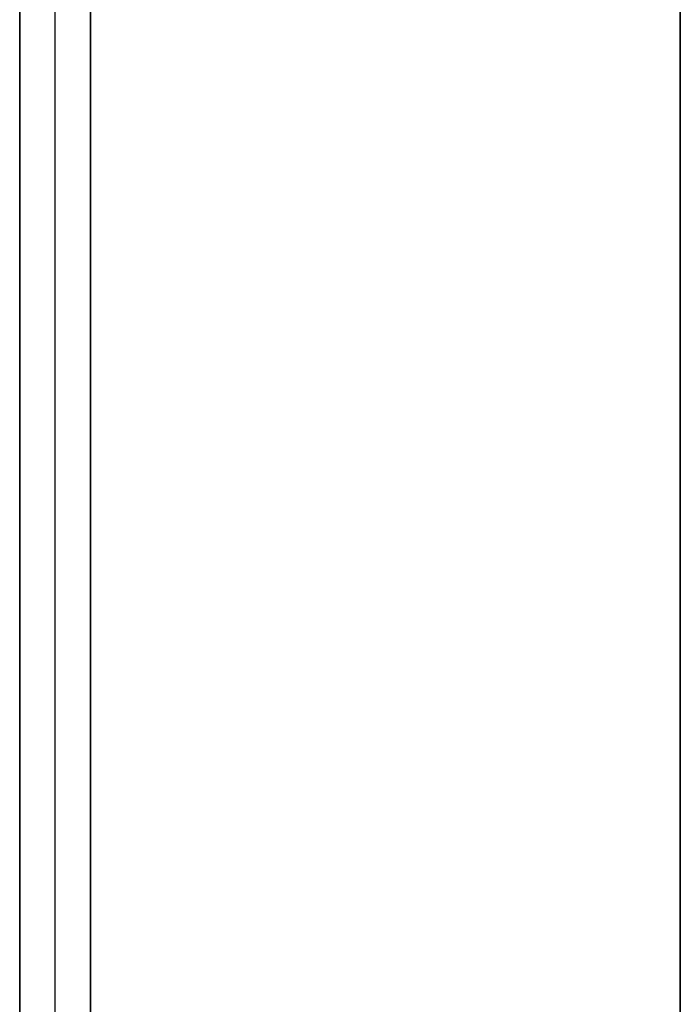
# Model space of a CAD drawing. Header units: millimetres. Extents: x -443 to 78, y -75 to 91.
# Tile 4 of 40: x -443 to -432, y -53 to -36. Entities that reach past the tile are written whole.
import ezdxf

# ---------------------------------------------------------------- set-up
doc = ezdxf.new("R2010")
doc.units = ezdxf.units.MM
doc.header["$MEASUREMENT"] = 0
doc.layers.add('Predefinito', color=5, linetype='Continuous')

msp = doc.modelspace()

# ---------------------------------------------------------------- linework, layer by layer
at = {"layer": 'Predefinito'}
for points in [[(-443.294, 79.164), (-443.294, -70.836)], [(-442.094, -70.836), (-442.094, 79.164)], [(-432.094, -70.836), (-432.094, 79.164)], [(-432.094, 79.164), (-432.094, -70.836)], [(-443.294, -60.836), (-443.294, 69.164)], [(-442.694, -60.836), (-442.694, 69.164)], [(-442.094, 69.164), (-442.094, -60.836)], [(-442.094, -54.205), (-442.094, 61.533)], [(-443.294, 60.501), (-443.294, -53.173)]]:
    msp.add_lwpolyline(points, dxfattribs=at)
at = {"layer": 'Predefinito', "extrusion": (0.999997, 0.002345, 0.000131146)}
for points in [[(61.217, 45.359), (-62.53, 38.437)], [(61.15, 46.557), (-62.597, 39.635)]]:
    msp.add_lwpolyline(points, dxfattribs=at)

doc.saveas('drawing.dxf')
